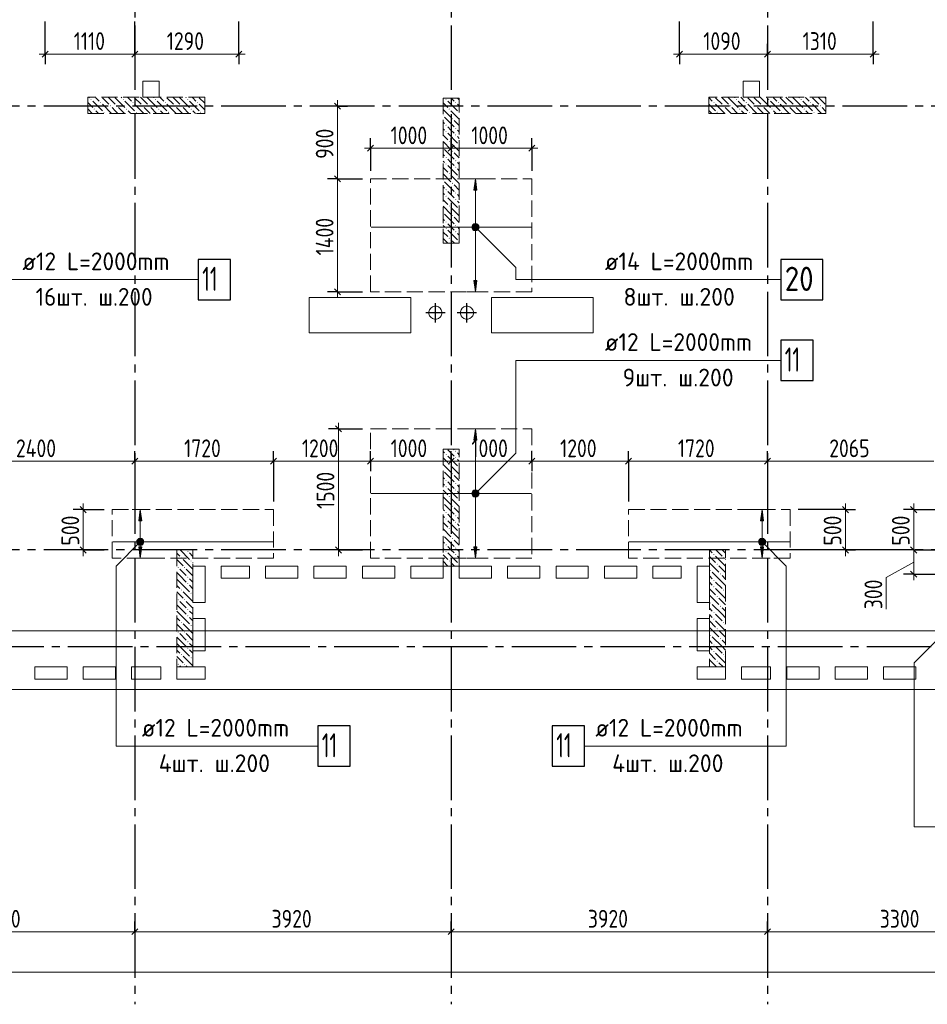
# Model space of a CAD drawing. Header units: millimetres. Extents: x 0 to 61017, y 0 to 42000.
# Tile 10 of 17: x 33412 to 44661, y 15970 to 28171. Entities that reach past the tile are written whole.
import ezdxf

# ---------------------------------------------------------------- set-up
doc = ezdxf.new("R2010")
doc.units = ezdxf.units.MM
doc.linetypes.add('______2', pattern=[270, 200, -70])
doc.linetypes.add('______5', pattern=[1100, 800, -100, 100, -100])
for name, color, linetype, lineweight in [('Standard', 7, 'Continuous', 25), ('ДОП Верх по Х', 7, 'Continuous', 25), ('ЖБ Перекрытие верхний уровень', 7, 'Continuous', 35), ('ЖБ Пилон', 7, 'Continuous', 35), ('Оси', 40, '______5', 18), ('Позиционная метка номер позиции', 7, 'Continuous', 13), ('Примечания', 7, 'Continuous', 25)]:
    doc.layers.add(name, color=color, linetype=linetype, lineweight=lineweight)
doc.styles.add('GOST 2.304-81', font='txt')
doc.styles.add('ISOCPEUR', font='txt')

msp = doc.modelspace()

# ---------------------------------------------------------------- hatches: boundary and pattern name
at = {"layer": 'ДОП Верх по Х', "linetype": 'Continuous', "lineweight": 13, "transparency": 33554687}
for points in [[(39080, 26060), (39060, 26200), (39040, 26060)], [(39028, 25619), (39092, 25619), (39079, 25632)], [(39028, 25619), (39079, 25632), (39041, 25632)], [(39041, 25632), (39079, 25632), (39060, 25638)], [(39022, 25600), (39097, 25600), (39092, 25619)], [(39022, 25600), (39092, 25619), (39028, 25619)], [(39028, 25581), (39097, 25600), (39022, 25600)], [(39028, 25581), (39092, 25581), (39097, 25600)], [(39041, 25568), (39092, 25581), (39028, 25581)], [(39041, 25568), (39079, 25568), (39092, 25581)], [(39079, 25568), (39041, 25568), (39060, 25563)], [(39080, 22960), (39060, 23100), (39040, 22960)], [(39028, 22319), (39092, 22319), (39079, 22332)], [(39028, 22319), (39079, 22332), (39041, 22332)], [(39041, 22332), (39079, 22332), (39060, 22338)], [(39022, 22300), (39097, 22300), (39092, 22319)], [(39022, 22300), (39092, 22319), (39028, 22319)], [(39028, 22281), (39097, 22300), (39022, 22300)], [(39028, 22281), (39092, 22281), (39097, 22300)], [(39041, 22268), (39092, 22281), (39028, 22281)], [(39041, 22268), (39079, 22268), (39092, 22281)], [(39079, 22268), (39041, 22268), (39060, 22262)], [(34927, 21960), (34907, 22100), (34887, 21960)], [(42633, 21960), (42613, 22100), (42593, 21960)], [(34869, 21700), (34944, 21700), (34939, 21719)], [(34869, 21700), (34939, 21719), (34874, 21719)], [(34874, 21719), (34939, 21719), (34925, 21732)], [(34874, 21719), (34925, 21732), (34888, 21732)], [(34888, 21732), (34925, 21732), (34907, 21738)], [(42576, 21700), (42651, 21700), (42646, 21719)], [(42576, 21700), (42646, 21719), (42581, 21719)], [(42581, 21719), (42646, 21719), (42632, 21732)], [(42581, 21719), (42632, 21732), (42595, 21732)], [(42595, 21732), (42632, 21732), (42613, 21738)], [(34874, 21681), (34944, 21700), (34869, 21700)], [(34874, 21681), (34939, 21681), (34944, 21700)], [(34888, 21668), (34939, 21681), (34874, 21681)], [(34888, 21668), (34925, 21668), (34939, 21681)], [(34925, 21668), (34888, 21668), (34907, 21662)], [(42581, 21681), (42651, 21700), (42576, 21700)], [(42581, 21681), (42646, 21681), (42651, 21700)], [(42595, 21668), (42646, 21681), (42581, 21681)], [(42595, 21668), (42632, 21668), (42646, 21681)], [(42632, 21668), (42595, 21668), (42613, 21662)]]:
    msp.add_hatch(color=7, dxfattribs=at).paths.add_polyline_path(points)
for points in [[(39080, 24940), (39060, 24800), (39040, 24940)], [(34927, 21640), (34907, 21500), (34887, 21640)], [(39080, 21640), (39060, 21500), (39040, 21640)], [(42633, 21640), (42613, 21500), (42593, 21640)]]:
    msp.add_hatch(color=7, dxfattribs=at).paths.add_polyline_path(points, flags=16)
at = {"layer": 'ЖБ Пилон', "linetype": 'Continuous', "lineweight": 18, "transparency": 33554687}
for points in [[(34290, 27183), (34297, 27190), (34303, 27183), (34297, 27177)], [(34410, 27143), (34417, 27150), (34423, 27143), (34417, 27137)], [(34530, 27103), (34537, 27110), (34543, 27103), (34537, 27097)], [(34610, 27103), (34617, 27110), (34623, 27103), (34617, 27097)], [(34690, 27183), (34697, 27190), (34703, 27183), (34697, 27177)], [(34810, 27143), (34817, 27150), (34823, 27143), (34817, 27137)], [(34930, 27103), (34937, 27110), (34943, 27103), (34937, 27097)], [(35010, 27103), (35017, 27110), (35023, 27103), (35017, 27097)], [(35090, 27183), (35097, 27190), (35103, 27183), (35097, 27177)], [(35210, 27143), (35217, 27150), (35223, 27143), (35217, 27137)], [(35330, 27103), (35337, 27110), (35343, 27103), (35337, 27097)], [(35410, 27103), (35417, 27110), (35423, 27103), (35417, 27097)], [(35490, 27183), (35497, 27190), (35503, 27183), (35497, 27177)], [(35610, 27143), (35617, 27150), (35623, 27143), (35617, 27137)], [(38690, 27183), (38697, 27190), (38703, 27183), (38697, 27177)], [(38810, 27143), (38817, 27150), (38823, 27143), (38817, 27137)], [(42010, 27143), (42017, 27150), (42023, 27143), (42017, 27137)], [(42130, 27103), (42137, 27110), (42143, 27103), (42137, 27097)], [(42210, 27103), (42217, 27110), (42223, 27103), (42217, 27097)], [(42290, 27183), (42297, 27190), (42303, 27183), (42297, 27177)], [(42410, 27143), (42417, 27150), (42423, 27143), (42417, 27137)], [(42530, 27103), (42537, 27110), (42543, 27103), (42537, 27097)], [(42610, 27103), (42617, 27110), (42623, 27103), (42617, 27097)], [(42690, 27183), (42697, 27190), (42703, 27183), (42697, 27177)], [(42810, 27143), (42817, 27150), (42823, 27143), (42817, 27137)], [(42930, 27103), (42937, 27110), (42943, 27103), (42937, 27097)], [(43010, 27103), (43017, 27110), (43023, 27103), (43017, 27097)], [(43090, 27183), (43097, 27190), (43103, 27183), (43097, 27177)], [(43210, 27143), (43217, 27150), (43223, 27143), (43217, 27137)], [(43330, 27103), (43337, 27110), (43343, 27103), (43337, 27097)], [(34330, 27063), (34337, 27070), (34343, 27063), (34337, 27057)], [(34450, 27023), (34457, 27030), (34463, 27023), (34457, 27017)], [(34730, 27063), (34737, 27070), (34743, 27063), (34737, 27057)], [(34850, 27023), (34857, 27030), (34863, 27023), (34857, 27017)], [(35130, 27063), (35137, 27070), (35143, 27063), (35137, 27057)], [(35250, 27023), (35257, 27030), (35263, 27023), (35257, 27017)], [(35530, 27063), (35537, 27070), (35543, 27063), (35537, 27057)], [(35650, 27023), (35657, 27030), (35663, 27023), (35657, 27017)], [(38660, 26987), (38663, 26983), (38660, 26980)], [(38730, 27063), (38737, 27070), (38743, 27063), (38737, 27057)], [(38850, 27023), (38857, 27030), (38860, 27027), (38860, 27020), (38857, 27017)], [(42050, 27023), (42057, 27030), (42063, 27023), (42057, 27017)], [(42330, 27063), (42337, 27070), (42343, 27063), (42337, 27057)], [(42450, 27023), (42457, 27030), (42463, 27023), (42457, 27017)], [(42730, 27063), (42737, 27070), (42743, 27063), (42737, 27057)], [(42850, 27023), (42857, 27030), (42863, 27023), (42857, 27017)], [(43130, 27063), (43137, 27070), (43143, 27063), (43137, 27057)], [(43250, 27023), (43257, 27030), (43263, 27023), (43257, 27017)], [(38690, 26863), (38697, 26870), (38703, 26863), (38697, 26857)], [(38770, 26943), (38777, 26950), (38783, 26943), (38777, 26937)], [(38690, 26783), (38697, 26790), (38703, 26783), (38697, 26777)], [(38810, 26823), (38817, 26830), (38823, 26823), (38817, 26817)], [(38810, 26743), (38817, 26750), (38823, 26743), (38817, 26737)], [(38730, 26663), (38737, 26670), (38743, 26663), (38737, 26657)], [(38850, 26623), (38857, 26630), (38860, 26627), (38860, 26620), (38857, 26617)], [(38660, 26587), (38663, 26583), (38660, 26580)], [(38770, 26543), (38777, 26550), (38783, 26543), (38777, 26537)], [(38690, 26463), (38697, 26470), (38703, 26463), (38697, 26457)], [(38690, 26383), (38697, 26390), (38703, 26383), (38697, 26377)], [(38810, 26423), (38817, 26430), (38823, 26423), (38817, 26417)], [(38730, 26263), (38737, 26270), (38743, 26263), (38737, 26257)], [(38810, 26343), (38817, 26350), (38823, 26343), (38817, 26337)], [(38660, 26187), (38663, 26183), (38660, 26180)], [(38770, 26143), (38777, 26150), (38783, 26143), (38777, 26137)], [(38850, 26223), (38857, 26230), (38860, 26227), (38860, 26220), (38857, 26217)], [(38690, 26063), (38697, 26070), (38703, 26063), (38697, 26057)], [(38690, 25983), (38697, 25990), (38703, 25983), (38697, 25977)], [(38810, 26023), (38817, 26030), (38823, 26023), (38817, 26017)], [(38730, 25863), (38737, 25870), (38743, 25863), (38737, 25857)], [(38810, 25943), (38817, 25950), (38823, 25943), (38817, 25937)], [(38660, 25787), (38663, 25783), (38660, 25780)], [(38770, 25743), (38777, 25750), (38783, 25743), (38777, 25737)], [(38850, 25823), (38857, 25830), (38860, 25827), (38860, 25820), (38857, 25817)], [(38690, 25663), (38697, 25670), (38703, 25663), (38697, 25657)], [(38810, 25623), (38817, 25630), (38823, 25623), (38817, 25617)], [(38690, 25583), (38697, 25590), (38703, 25583), (38697, 25577)], [(38810, 25543), (38817, 25550), (38823, 25543), (38817, 25537)], [(38730, 25463), (38737, 25470), (38743, 25463), (38737, 25457)], [(38850, 25423), (38857, 25430), (38860, 25427), (38860, 25420), (38857, 25417)], [(38810, 22823), (38817, 22830), (38823, 22823), (38817, 22817)], [(38690, 22783), (38697, 22790), (38703, 22783), (38697, 22777)], [(38810, 22743), (38817, 22750), (38823, 22743), (38817, 22737)], [(38660, 22587), (38663, 22583), (38660, 22580)], [(38730, 22663), (38737, 22670), (38743, 22663), (38737, 22657)], [(38850, 22623), (38857, 22630), (38860, 22627), (38860, 22620), (38857, 22617)], [(38690, 22463), (38697, 22470), (38703, 22463), (38697, 22457)], [(38770, 22543), (38777, 22550), (38783, 22543), (38777, 22537)], [(38690, 22383), (38697, 22390), (38703, 22383), (38697, 22377)], [(38810, 22423), (38817, 22430), (38823, 22423), (38817, 22417)], [(38810, 22343), (38817, 22350), (38823, 22343), (38817, 22337)], [(38730, 22263), (38737, 22270), (38743, 22263), (38737, 22257)], [(38850, 22223), (38857, 22230), (38860, 22227), (38860, 22220), (38857, 22217)], [(38660, 22187), (38663, 22183), (38660, 22180)], [(38770, 22143), (38777, 22150), (38783, 22143), (38777, 22137)], [(38690, 22063), (38697, 22070), (38703, 22063), (38697, 22057)], [(38690, 21983), (38697, 21990), (38703, 21983), (38697, 21977)], [(38810, 22023), (38817, 22030), (38823, 22023), (38817, 22017)], [(38730, 21863), (38737, 21870), (38743, 21863), (38737, 21857)], [(38810, 21943), (38817, 21950), (38823, 21943), (38817, 21937)], [(38660, 21787), (38663, 21783), (38660, 21780)], [(38770, 21743), (38777, 21750), (38783, 21743), (38777, 21737)], [(38850, 21823), (38857, 21830), (38860, 21827), (38860, 21820), (38857, 21817)], [(38690, 21663), (38697, 21670), (38703, 21663), (38697, 21657)], [(38810, 21623), (38817, 21630), (38823, 21623), (38817, 21617)], [(35410, 21503), (35417, 21510), (35423, 21503), (35417, 21497)], [(35490, 21583), (35497, 21590), (35503, 21583), (35497, 21577)], [(38690, 21583), (38697, 21590), (38703, 21583), (38697, 21577)], [(38810, 21543), (38817, 21550), (38823, 21543), (38817, 21537)], [(42010, 21543), (42017, 21550), (42023, 21543), (42017, 21537)], [(42130, 21503), (42137, 21510), (42143, 21503), (42137, 21497)], [(35370, 21383), (35377, 21390), (35383, 21383), (35377, 21377)], [(35450, 21383), (35457, 21390), (35463, 21383), (35457, 21377)], [(35530, 21463), (35537, 21470), (35543, 21463), (35537, 21457)], [(38730, 21463), (38737, 21470), (38743, 21463), (38737, 21457)], [(38850, 21423), (38857, 21430), (38860, 21427), (38860, 21420), (38857, 21417)], [(42050, 21423), (42057, 21430), (42063, 21423), (42057, 21417)], [(35490, 21263), (35497, 21270), (35503, 21263), (35497, 21257)], [(41970, 21343), (41977, 21350), (41983, 21343), (41977, 21337)], [(42090, 21303), (42097, 21310), (42103, 21303), (42097, 21297)], [(35410, 21103), (35417, 21110), (35423, 21103), (35417, 21097)], [(35490, 21183), (35497, 21190), (35503, 21183), (35497, 21177)], [(42010, 21223), (42017, 21230), (42023, 21223), (42017, 21217)], [(42010, 21143), (42017, 21150), (42023, 21143), (42017, 21137)], [(42130, 21103), (42137, 21110), (42143, 21103), (42137, 21097)], [(35370, 20983), (35377, 20990), (35383, 20983), (35377, 20977)], [(35450, 20983), (35457, 20990), (35463, 20983), (35457, 20977)], [(35530, 21063), (35537, 21070), (35543, 21063), (35537, 21057)], [(42050, 21023), (42057, 21030), (42063, 21023), (42057, 21017)], [(35490, 20863), (35497, 20870), (35503, 20863), (35497, 20857)], [(41970, 20943), (41977, 20950), (41983, 20943), (41977, 20937)], [(42090, 20903), (42097, 20910), (42103, 20903), (42097, 20897)], [(35490, 20783), (35497, 20790), (35503, 20783), (35497, 20777)], [(42010, 20823), (42017, 20830), (42023, 20823), (42017, 20817)], [(42010, 20743), (42017, 20750), (42023, 20743), (42017, 20737)], [(35410, 20703), (35417, 20710), (35423, 20703), (35417, 20697)], [(35530, 20663), (35537, 20670), (35543, 20663), (35537, 20657)], [(42050, 20623), (42057, 20630), (42063, 20623), (42057, 20617)], [(42130, 20703), (42137, 20710), (42143, 20703), (42137, 20697)], [(35370, 20583), (35377, 20590), (35383, 20583), (35377, 20577)], [(35450, 20583), (35457, 20590), (35463, 20583), (35457, 20577)], [(41970, 20543), (41977, 20550), (41983, 20543), (41977, 20537)], [(42090, 20503), (42097, 20510), (42103, 20503), (42097, 20497)], [(35490, 20463), (35497, 20470), (35503, 20463), (35497, 20457)], [(35490, 20383), (35497, 20390), (35503, 20383), (35497, 20377)], [(42010, 20423), (42017, 20430), (42023, 20423), (42017, 20417)], [(35410, 20303), (35417, 20310), (35423, 20303), (35417, 20297)], [(35530, 20263), (35537, 20270), (35543, 20263), (35537, 20257)], [(42010, 20343), (42017, 20350), (42023, 20343), (42017, 20337)], [(42130, 20303), (42137, 20310), (42143, 20303), (42137, 20297)], [(35370, 20183), (35377, 20190), (35383, 20183), (35377, 20177)], [(35450, 20183), (35457, 20190), (35463, 20183), (35457, 20177)], [(42050, 20223), (42057, 20230), (42063, 20223), (42057, 20217)]]:
    msp.add_hatch(color=7, dxfattribs=at).paths.add_polyline_path(points, flags=16)
at = {"layer": 'Позиционная метка номер позиции', "linetype": 'Continuous', "lineweight": 13, "transparency": 33554687}
for points in [[(39017, 25611), (39049, 25643), (39028, 25632)], [(39049, 25643), (39017, 25611), (39017, 25589)], [(39049, 25643), (39017, 25589), (39071, 25643)], [(39071, 25643), (39017, 25589), (39028, 25568)], [(39071, 25643), (39028, 25568), (39092, 25632)], [(39092, 25632), (39028, 25568), (39049, 25557)], [(39092, 25632), (39049, 25557), (39103, 25611)], [(39103, 25611), (39049, 25557), (39071, 25557)], [(39103, 25611), (39071, 25557), (39103, 25589)], [(39103, 25589), (39071, 25557), (39092, 25568)], [(39017, 22311), (39092, 22268), (39028, 22332)], [(39028, 22332), (39103, 22289), (39049, 22343)], [(39028, 22332), (39092, 22268), (39103, 22289)], [(39049, 22343), (39103, 22289), (39103, 22311)], [(39049, 22343), (39103, 22311), (39071, 22343)], [(39071, 22343), (39103, 22311), (39092, 22332)], [(39017, 22289), (39071, 22257), (39017, 22311)], [(39017, 22311), (39071, 22257), (39092, 22268)], [(39049, 22257), (39017, 22289), (39028, 22268)], [(39017, 22289), (39049, 22257), (39071, 22257)], [(34938, 21668), (34875, 21732), (34863, 21711)], [(34950, 21689), (34895, 21743), (34875, 21732)], [(34950, 21689), (34875, 21732), (34938, 21668)], [(34950, 21711), (34918, 21743), (34895, 21743)], [(34950, 21711), (34895, 21743), (34950, 21689)], [(34918, 21743), (34950, 21711), (34938, 21732)], [(42570, 21711), (42602, 21743), (42582, 21732)], [(42602, 21743), (42570, 21711), (42570, 21689)], [(42602, 21743), (42570, 21689), (42625, 21743)], [(42625, 21743), (42570, 21689), (42582, 21668)], [(42625, 21743), (42582, 21668), (42645, 21732)], [(42645, 21732), (42582, 21668), (42602, 21657)], [(42645, 21732), (42602, 21657), (42657, 21711)], [(34938, 21668), (34863, 21711), (34918, 21657)], [(34918, 21657), (34863, 21711), (34863, 21689)], [(34918, 21657), (34863, 21689), (34895, 21657)], [(34895, 21657), (34863, 21689), (34875, 21668)], [(42657, 21711), (42602, 21657), (42625, 21657)], [(42657, 21711), (42625, 21657), (42657, 21689)], [(42657, 21689), (42625, 21657), (42645, 21668)]]:
    msp.add_hatch(color=7, dxfattribs=at).paths.add_polyline_path(points)

# ---------------------------------------------------------------- linework, layer by layer
at = {"layer": 'Standard', "color": 251, "linetype": 'Continuous', "lineweight": -3, "true_color": 0x656565, "transparency": 33554687}
for p, q in [((33730, 27746), (33730, 28150)), ((36130, 27746), (36130, 28150)), ((41590, 27746), (41590, 28150)), ((43990, 27746), (43990, 28150)), ((33730, 27746), (33730, 27871)), ((34840, 27746), (34840, 27871)), ((36130, 27746), (36130, 27871)), ((41590, 27746), (41590, 27871)), ((42680, 27746), (42680, 27871)), ((43990, 27746), (43990, 27871)), ((33730, 27746), (33730, 27621)), ((34840, 27746), (34840, 27621)), ((36130, 27746), (36130, 27621)), ((41590, 27746), (41590, 27621)), ((42680, 27746), (42680, 27621)), ((42680, 27746), (42680, 27746)), ((43990, 27746), (43990, 27621)), ((37352, 27100), (37227, 27100)), ((37352, 27100), (37477, 27100)), ((37352, 27100), (37352, 27100)), ((37760, 26578), (37760, 26703)), ((38760, 26578), (38760, 26703)), ((39760, 26578), (39760, 26703)), ((37760, 26578), (37760, 26453)), ((37760, 26578), (37760, 26300)), ((38760, 26578), (38760, 26453)), ((38760, 26578), (38760, 26578)), ((39760, 26578), (39760, 26453)), ((39760, 26578), (39760, 26300)), ((37352, 26200), (37227, 26200)), ((37352, 26200), (37477, 26200)), ((37352, 26200), (37660, 26200)), ((37352, 24800), (37227, 24800)), ((37352, 24800), (37477, 24800)), ((37352, 24800), (37660, 24800)), ((37363, 23100), (37238, 23100)), ((37363, 23100), (37488, 23100)), ((37363, 23100), (37660, 23100)), ((34840, 22700), (34840, 22825)), ((36560, 22700), (36560, 22825)), ((37760, 22700), (37760, 22825)), ((38760, 22700), (38760, 22825)), ((39760, 22700), (39760, 22825)), ((40960, 22700), (40960, 22825)), ((42680, 22700), (42680, 22825)), ((34840, 22700), (34840, 22575)), ((34840, 22700), (34840, 22656)), ((36560, 22700), (36560, 22575)), ((36560, 22700), (36560, 22200)), ((37760, 22700), (37760, 22575)), ((37760, 22700), (37760, 22700)), ((38760, 22700), (38760, 22575)), ((38760, 22700), (38760, 22700)), ((39760, 22700), (39760, 22575)), ((39760, 22700), (39760, 22700)), ((40960, 22700), (40960, 22575)), ((40960, 22700), (40960, 22200)), ((42680, 22700), (42680, 22575)), ((42680, 22700), (42680, 22700)), ((34200, 22100), (34075, 22100)), ((34200, 22100), (34325, 22100)), ((34200, 22100), (34460, 22100)), ((43647, 22100), (43060, 22100)), ((43647, 22100), (43522, 22100)), ((43647, 22100), (43772, 22100)), ((44493, 22100), (44368, 22100)), ((44493, 22100), (44618, 22100)), ((34200, 21600), (34075, 21600)), ((34200, 21600), (34325, 21600)), ((34200, 21600), (34460, 21600)), ((37363, 21600), (37238, 21600)), ((37363, 21600), (37488, 21600)), ((37363, 21600), (37660, 21600)), ((43647, 21600), (43060, 21600)), ((43647, 21600), (43522, 21600)), ((43647, 21600), (43772, 21600)), ((44493, 21600), (44368, 21600)), ((44493, 21600), (44618, 21600)), ((44493, 21600), (44980, 21600)), ((44493, 21300), (44368, 21300)), ((44493, 21300), (44618, 21300)), ((44493, 21300), (44793, 21300)), ((34840, 16870), (34840, 16995)), ((38760, 16870), (38760, 16995)), ((42680, 16870), (42680, 16995)), ((34840, 16870), (34840, 16745)), ((34840, 16870), (34840, 16418)), ((38760, 16870), (38760, 16745)), ((38760, 16870), (38760, 16418)), ((42680, 16870), (42680, 16745)), ((42680, 16870), (42680, 16418))]:
    msp.add_line(p, q, dxfattribs=at)
at = {"layer": 'Standard', "color": 7, "linetype": 'Continuous', "lineweight": 13, "transparency": 33554687}
for p, q in [((33730, 27746), (33655, 27746)), ((33730, 27746), (34840, 27746)), ((34840, 27746), (36130, 27746)), ((36130, 27746), (36205, 27746)), ((41590, 27746), (41515, 27746)), ((41590, 27746), (42680, 27746)), ((42680, 27746), (43990, 27746)), ((43990, 27746), (44065, 27746)), ((37352, 27100), (37352, 27175)), ((37760, 26578), (37685, 26578)), ((37760, 26578), (38760, 26578)), ((38760, 26578), (39760, 26578)), ((39760, 26578), (39835, 26578)), ((37352, 26200), (37352, 24800)), ((37352, 24800), (37352, 24725)), ((37363, 23100), (37363, 23175)), ((32440, 22700), (34840, 22700)), ((34840, 22700), (36560, 22700)), ((36560, 22700), (37760, 22700)), ((37760, 22700), (38760, 22700)), ((38760, 22700), (39760, 22700)), ((39760, 22700), (40960, 22700)), ((40960, 22700), (42680, 22700)), ((42680, 22700), (44743, 22700)), ((34200, 22100), (34200, 22175)), ((34200, 22100), (34200, 21600)), ((43647, 22100), (43647, 22175)), ((43647, 22100), (43647, 21600)), ((44493, 22100), (44493, 22175)), ((44493, 22100), (44493, 21600)), ((34200, 21600), (34200, 21525)), ((37363, 21600), (37363, 21525)), ((43647, 21600), (43647, 21525)), ((44493, 21450), (44153, 21257)), ((44153, 21257), (44153, 20866)), ((44493, 21300), (44493, 21225)), ((31540, 16870), (34840, 16870)), ((34840, 16870), (38760, 16870)), ((38760, 16870), (42680, 16870)), ((42680, 16870), (45980, 16870)), ((49280, 16370), (7200, 16370))]:
    msp.add_line(p, q, dxfattribs=at)
at = {"layer": 'Standard', "color": 7, "linetype": 'Continuous', "lineweight": 25, "transparency": 33554687}
for p, q in [((33692, 27708), (33767, 27783)), ((34802, 27708), (34877, 27783)), ((36092, 27708), (36167, 27783)), ((41552, 27708), (41627, 27783)), ((42642, 27708), (42717, 27783)), ((43952, 27708), (44027, 27783)), ((37315, 27138), (37390, 27063)), ((37722, 26541), (37797, 26616)), ((38722, 26541), (38797, 26616)), ((39722, 26541), (39797, 26616)), ((37315, 26238), (37390, 26163)), ((37315, 24838), (37390, 24763)), ((37326, 23138), (37401, 23062)), ((34802, 22662), (34877, 22738)), ((36522, 22662), (36597, 22738)), ((37722, 22662), (37797, 22738)), ((38722, 22662), (38797, 22738)), ((39722, 22662), (39797, 22738)), ((40922, 22662), (40997, 22738)), ((42642, 22662), (42717, 22738)), ((34162, 22138), (34237, 22062)), ((43609, 22138), (43684, 22062)), ((44455, 22138), (44530, 22062)), ((34162, 21638), (34237, 21562)), ((37326, 21638), (37401, 21562)), ((43609, 21638), (43684, 21562)), ((44455, 21638), (44530, 21562)), ((44455, 21338), (44530, 21262)), ((34802, 16833), (34877, 16907)), ((38722, 16833), (38797, 16907)), ((42642, 16833), (42717, 16907))]:
    msp.add_line(p, q, dxfattribs=at)
at = {"layer": 'Standard', "color": 8, "linetype": '______5', "lineweight": -3, "transparency": 33554687}
for p, q in [((38565, 24420), (38565, 24660)), ((38955, 24420), (38955, 24660)), ((38685, 24540), (38445, 24540)), ((39075, 24540), (38835, 24540))]:
    msp.add_line(p, q, dxfattribs=at)
at = {"layer": 'Standard', "color": 254, "linetype": 'Continuous', "lineweight": 13, "true_color": 0xc4c4ff, "transparency": 33554687}
msp.add_lwpolyline([(7031, 20600), (49449, 20600), (49449, 33300), (7031, 33300), (7031, 20600)], dxfattribs=at)
at = {"layer": 'Standard', "color": 251, "linetype": 'Continuous', "lineweight": -3, "true_color": 0x656565, "transparency": 33554687}
for points in [[(34840, 27746), (34840, 27763), (34840, 27763), (34840, 28150)], [(44493, 22100), (44826, 22100), (44826, 22100), (44980, 22100)]]:
    msp.add_lwpolyline(points, dxfattribs=at)
at = {"layer": 'Standard', "color": 7, "linetype": 'Continuous', "lineweight": 13, "transparency": 33554687}
for points in [[(37352, 27100), (37352, 26364), (37352, 26364), (37352, 26200)], [(37363, 23100), (37363, 22033), (37363, 22033), (37363, 21600)], [(44493, 21600), (44493, 21598), (44493, 21598), (44493, 21300)]]:
    msp.add_lwpolyline(points, dxfattribs=at)
at = {"layer": 'ДОП Верх по Х', "color": 251, "linetype": 'Continuous', "lineweight": 13, "true_color": 0x494949, "transparency": 33554687}
for p, q in [((39060, 26200), (38960, 26200)), ((39060, 26200), (39040, 26060)), ((39080, 26060), (39060, 26200)), ((39060, 26200), (39160, 26200)), ((39060, 26200), (39060, 26200)), ((39040, 26060), (39080, 26060)), ((39060, 25630), (39060, 26060)), ((39022, 25600), (39022, 25600)), ((39060, 24940), (39060, 25570)), ((39097, 25600), (39097, 25600)), ((39060, 24800), (39040, 24940)), ((39040, 24940), (39080, 24940)), ((39080, 24940), (39060, 24800)), ((39060, 24800), (38960, 24800)), ((39060, 24800), (39160, 24800)), ((39060, 24800), (39060, 24800)), ((39060, 23100), (38960, 23100)), ((39060, 23100), (39040, 22960)), ((39080, 22960), (39060, 23100)), ((39060, 23100), (39160, 23100)), ((39060, 23100), (39060, 23100)), ((39040, 22960), (39080, 22960)), ((39060, 22330), (39060, 22960)), ((39022, 22300), (39022, 22300)), ((39060, 21640), (39060, 22270)), ((39097, 22300), (39097, 22300)), ((34907, 22100), (34807, 22100)), ((34907, 22100), (34887, 21960)), ((34927, 21960), (34907, 22100)), ((34907, 22100), (35007, 22100)), ((34907, 22100), (34907, 22100)), ((42613, 22100), (42513, 22100)), ((42613, 22100), (42593, 21960)), ((42633, 21960), (42613, 22100)), ((42613, 22100), (42713, 22100)), ((42613, 22100), (42613, 22100)), ((34887, 21960), (34927, 21960)), ((34907, 21730), (34907, 21960)), ((42593, 21960), (42633, 21960)), ((42613, 21730), (42613, 21960)), ((34869, 21700), (34869, 21700)), ((34907, 21500), (34887, 21640)), ((34887, 21640), (34927, 21640)), ((34907, 21640), (34907, 21670)), ((34927, 21640), (34907, 21500)), ((34944, 21700), (34944, 21700)), ((39060, 21500), (39040, 21640)), ((39040, 21640), (39080, 21640)), ((39080, 21640), (39060, 21500)), ((42576, 21700), (42576, 21700)), ((42613, 21500), (42593, 21640)), ((42593, 21640), (42633, 21640)), ((42613, 21640), (42613, 21670)), ((42633, 21640), (42613, 21500)), ((42651, 21700), (42651, 21700)), ((34907, 21500), (34807, 21500)), ((34907, 21500), (35007, 21500)), ((34907, 21500), (34907, 21500)), ((39060, 21500), (38960, 21500)), ((39060, 21500), (39160, 21500)), ((39060, 21500), (39060, 21500)), ((42613, 21500), (42513, 21500)), ((42613, 21500), (42713, 21500)), ((42613, 21500), (42613, 21500))]:
    msp.add_line(p, q, dxfattribs=at)
at = {"layer": 'ДОП Верх по Х', "color": 7, "linetype": 'Continuous', "lineweight": 18, "transparency": 33554687}
for p, q in [((37767, 25600), (39753, 25600)), ((37766, 22300), (39754, 22300)), ((34566, 21700), (36554, 21700)), ((42954, 21700), (40966, 21700))]:
    msp.add_line(p, q, dxfattribs=at)
at = {"layer": 'ДОП Верх по Х', "color": 7, "linetype": 'Continuous', "lineweight": 13, "transparency": 33554687}
for p, q in [((33425, 24950), (35511, 24950)), ((40645, 24950), (42753, 24950)), ((40645, 23950), (42731, 23950)), ((34907, 19170), (36993, 19170)), ((40527, 19170), (42613, 19170))]:
    msp.add_line(p, q, dxfattribs=at)
at = {"layer": 'ДОП Верх по Х', "color": 7, "linetype": 'Continuous', "lineweight": 25, "transparency": 33554687}
for points in [[(35625, 24700), (36025, 24700), (36025, 25200), (35625, 25200), (35625, 24700)], [(42845, 24700), (43365, 24700), (43365, 25200), (42845, 25200), (42845, 24700)], [(42845, 23700), (43245, 23700), (43245, 24200), (42845, 24200), (42845, 23700)], [(37107, 18920), (37507, 18920), (37507, 19420), (37107, 19420), (37107, 18920)], [(40013, 18920), (40413, 18920), (40413, 19420), (40013, 19420), (40013, 18920)]]:
    msp.add_lwpolyline(points, dxfattribs=at)
at = {"layer": 'ДОП Верх по Х', "color": 251, "linetype": 'Continuous', "lineweight": 13, "true_color": 0x494949, "transparency": 33554687}
for centre in [(39060, 25600), (39060, 22300), (34907, 21700), (42613, 21700)]:
    msp.add_circle(centre, 37.5, dxfattribs=at)
at = {"layer": 'ЖБ Перекрытие верхний уровень', "color": 7, "linetype": 'Continuous', "lineweight": 18, "transparency": 33554687}
for p, q in [((35140, 27410), (34940, 27410)), ((34940, 27410), (34940, 27210)), ((35140, 27210), (35140, 27410)), ((42580, 27410), (42380, 27410)), ((42380, 27410), (42380, 27210)), ((42580, 27210), (42580, 27410)), ((34940, 27210), (35140, 27210)), ((42380, 27210), (42580, 27210)), ((38260, 24730), (37000, 24730)), ((37000, 24730), (37000, 24290)), ((38260, 24290), (38260, 24730)), ((40520, 24730), (39260, 24730)), ((39260, 24730), (39260, 24290)), ((40520, 24290), (40520, 24730)), ((38493, 24577), (38485, 24553)), ((38485, 24553), (38485, 24527)), ((38485, 24527), (38493, 24503)), ((38508, 24597), (38493, 24577)), ((38528, 24612), (38508, 24597)), ((38552, 24620), (38528, 24612)), ((38578, 24620), (38552, 24620)), ((38602, 24612), (38578, 24620)), ((38622, 24597), (38602, 24612)), ((38637, 24577), (38622, 24597)), ((38645, 24553), (38637, 24577)), ((38637, 24503), (38645, 24527)), ((38645, 24527), (38645, 24553)), ((38883, 24577), (38875, 24553)), ((38875, 24553), (38875, 24527)), ((38875, 24527), (38883, 24503)), ((38898, 24597), (38883, 24577)), ((38918, 24612), (38898, 24597)), ((38942, 24620), (38918, 24612)), ((38968, 24620), (38942, 24620)), ((38992, 24612), (38968, 24620)), ((39012, 24597), (38992, 24612)), ((39027, 24577), (39012, 24597)), ((39035, 24553), (39027, 24577)), ((39027, 24503), (39035, 24527)), ((39035, 24527), (39035, 24553)), ((38493, 24503), (38508, 24483)), ((38508, 24483), (38528, 24468)), ((38528, 24468), (38552, 24460)), ((38552, 24460), (38578, 24460)), ((38578, 24460), (38602, 24468)), ((38602, 24468), (38622, 24483)), ((38622, 24483), (38637, 24503)), ((38883, 24503), (38898, 24483)), ((38898, 24483), (38918, 24468)), ((38918, 24468), (38942, 24460)), ((38942, 24460), (38968, 24460)), ((38968, 24460), (38992, 24468)), ((38992, 24468), (39012, 24483)), ((39012, 24483), (39027, 24503)), ((37000, 24290), (38260, 24290)), ((39260, 24290), (40520, 24290)), ((35560, 20950), (35560, 21400)), ((35560, 21400), (35710, 21400)), ((35710, 21400), (35710, 20950)), ((35910, 21250), (35910, 21400)), ((35910, 21400), (36260, 21400)), ((36260, 21400), (36260, 21250)), ((36460, 21250), (36460, 21400)), ((36460, 21400), (36860, 21400)), ((36860, 21400), (36860, 21250)), ((37060, 21400), (37460, 21400)), ((37060, 21250), (37060, 21400)), ((37460, 21400), (37460, 21250)), ((37660, 21250), (37660, 21400)), ((37660, 21400), (38060, 21400)), ((38060, 21400), (38060, 21250)), ((38260, 21250), (38260, 21400)), ((38260, 21400), (38660, 21400)), ((38660, 21400), (38660, 21250)), ((38860, 21250), (38860, 21400)), ((38860, 21400), (39260, 21400)), ((39260, 21400), (39260, 21250)), ((39460, 21250), (39460, 21400)), ((39460, 21400), (39860, 21400)), ((39860, 21400), (39860, 21250)), ((40060, 21250), (40060, 21400)), ((40060, 21400), (40460, 21400)), ((40460, 21400), (40460, 21250)), ((40660, 21400), (41060, 21400)), ((40660, 21250), (40660, 21400)), ((41060, 21400), (41060, 21250)), ((41260, 21250), (41260, 21400)), ((41260, 21400), (41610, 21400)), ((41610, 21400), (41610, 21250)), ((41810, 20950), (41810, 21400)), ((41810, 21400), (41960, 21400)), ((41960, 21400), (41960, 20950)), ((36260, 21250), (35910, 21250)), ((36860, 21250), (36460, 21250)), ((37460, 21250), (37060, 21250)), ((38060, 21250), (37660, 21250)), ((38660, 21250), (38260, 21250)), ((39260, 21250), (38860, 21250)), ((39860, 21250), (39460, 21250)), ((40460, 21250), (40060, 21250)), ((41060, 21250), (40660, 21250)), ((41610, 21250), (41260, 21250)), ((35710, 20950), (35560, 20950)), ((41960, 20950), (41810, 20950)), ((35560, 20350), (35560, 20750)), ((35560, 20750), (35710, 20750)), ((35710, 20750), (35710, 20350)), ((41810, 20350), (41810, 20750)), ((41810, 20750), (41960, 20750)), ((41960, 20750), (41960, 20350)), ((35710, 20350), (35560, 20350)), ((41960, 20350), (41810, 20350)), ((33600, 20150), (34000, 20150)), ((33600, 20000), (33600, 20150)), ((34000, 20150), (34000, 20000)), ((34200, 20000), (34200, 20150)), ((34200, 20150), (34600, 20150)), ((34600, 20150), (34600, 20000)), ((34800, 20000), (34800, 20150)), ((34800, 20150), (35160, 20150)), ((35160, 20150), (35160, 20000)), ((35360, 20150), (35710, 20150)), ((35360, 20000), (35360, 20150)), ((35710, 20150), (35710, 20000)), ((41810, 20150), (42160, 20150)), ((41810, 20000), (41810, 20150)), ((42160, 20150), (42160, 20000)), ((42360, 20000), (42360, 20150)), ((42360, 20150), (42720, 20150)), ((42720, 20150), (42720, 20000)), ((42920, 20000), (42920, 20150)), ((42920, 20150), (43320, 20150)), ((43320, 20150), (43320, 20000)), ((43520, 20000), (43520, 20150)), ((43520, 20150), (43920, 20150)), ((43920, 20150), (43920, 20000)), ((44120, 20000), (44120, 20150)), ((44120, 20150), (44520, 20150)), ((44520, 20150), (44520, 20000)), ((34000, 20000), (33600, 20000)), ((34600, 20000), (34200, 20000)), ((35160, 20000), (34800, 20000)), ((35710, 20000), (35360, 20000)), ((42160, 20000), (41810, 20000)), ((42720, 20000), (42360, 20000)), ((43320, 20000), (42920, 20000)), ((43920, 20000), (43520, 20000)), ((44520, 20000), (44120, 20000)), ((28240, 19870), (49710, 19870))]:
    msp.add_line(p, q, dxfattribs=at)
at = {"layer": 'ЖБ Пилон', "color": 253, "linetype": '______2', "lineweight": 13, "true_color": 0xa0a0a0, "transparency": 33554687}
for p, q in [((35705, 27210), (34255, 27210)), ((34255, 27210), (34255, 27010)), ((35705, 27010), (35705, 27210)), ((43405, 27210), (41955, 27210)), ((41955, 27210), (41955, 27010)), ((43405, 27010), (43405, 27210)), ((38660, 27200), (38660, 25400)), ((38860, 27200), (38660, 27200)), ((38860, 25400), (38860, 27200)), ((34255, 27010), (35705, 27010)), ((41955, 27010), (43405, 27010)), ((38660, 25400), (38860, 25400)), ((38660, 22850), (38660, 21400)), ((38860, 22850), (38660, 22850)), ((38860, 21400), (38860, 22850)), ((35360, 21600), (35360, 20150)), ((35560, 21600), (35360, 21600)), ((35560, 20150), (35560, 21600)), ((41960, 21600), (41960, 20150)), ((42160, 21600), (41960, 21600)), ((42160, 20150), (42160, 21600)), ((38660, 21400), (38860, 21400)), ((35360, 20150), (35560, 20150)), ((41960, 20150), (42160, 20150))]:
    msp.add_line(p, q, dxfattribs=at)
at = {"layer": 'ЖБ Пилон', "color": 9, "linetype": 'Continuous', "lineweight": 18, "true_color": 0xc7c7c7, "transparency": 33554687}
for p, q in [((34270, 27210), (34277, 27203)), ((34357, 27203), (34350, 27210)), ((34517, 27203), (34510, 27210)), ((34590, 27210), (34597, 27203)), ((34670, 27210), (34677, 27203)), ((34757, 27203), (34750, 27210)), ((34917, 27203), (34910, 27210)), ((34990, 27210), (34997, 27203)), ((35070, 27210), (35077, 27203)), ((35157, 27203), (35150, 27210)), ((35317, 27203), (35310, 27210)), ((35390, 27210), (35397, 27203)), ((35470, 27210), (35477, 27203)), ((35557, 27203), (35550, 27210)), ((42117, 27203), (42110, 27210)), ((42190, 27210), (42197, 27203)), ((42270, 27210), (42277, 27203)), ((42357, 27203), (42350, 27210)), ((42517, 27203), (42510, 27210)), ((42590, 27210), (42597, 27203)), ((42670, 27210), (42677, 27203)), ((42757, 27203), (42750, 27210)), ((42917, 27203), (42910, 27210)), ((42990, 27210), (42997, 27203)), ((43070, 27210), (43077, 27203)), ((43157, 27203), (43150, 27210)), ((43317, 27203), (43310, 27210)), ((43390, 27210), (43397, 27203)), ((34255, 27145), (34317, 27083)), ((34317, 27163), (34437, 27043)), ((34397, 27163), (34357, 27203)), ((34437, 27203), (34517, 27123)), ((34437, 27123), (34550, 27010)), ((34517, 27203), (34597, 27123)), ((34597, 27203), (34717, 27083)), ((34717, 27163), (34837, 27043)), ((34797, 27163), (34757, 27203)), ((34837, 27203), (34917, 27123)), ((34837, 27123), (34950, 27010)), ((34917, 27203), (34997, 27123)), ((34997, 27203), (35117, 27083)), ((35117, 27163), (35237, 27043)), ((35197, 27163), (35157, 27203)), ((35237, 27203), (35317, 27123)), ((35237, 27123), (35350, 27010)), ((35317, 27203), (35397, 27123)), ((35397, 27203), (35517, 27083)), ((35517, 27163), (35637, 27043)), ((35597, 27163), (35557, 27203)), ((35637, 27203), (35705, 27135)), ((35637, 27123), (35705, 27055)), ((38660, 27140), (38717, 27083)), ((38717, 27163), (38837, 27043)), ((38797, 27163), (38760, 27200)), ((38837, 27123), (38860, 27100)), ((38840, 27200), (38860, 27180)), ((41957, 27203), (41955, 27205)), ((41955, 27125), (42037, 27043)), ((41997, 27163), (41957, 27203)), ((42037, 27203), (42117, 27123)), ((42037, 27123), (42150, 27010)), ((42117, 27203), (42197, 27123)), ((42197, 27203), (42317, 27083)), ((42317, 27163), (42437, 27043)), ((42397, 27163), (42357, 27203)), ((42437, 27203), (42517, 27123)), ((42437, 27123), (42550, 27010)), ((42517, 27203), (42597, 27123)), ((42597, 27203), (42717, 27083)), ((42717, 27163), (42837, 27043)), ((42797, 27163), (42757, 27203)), ((42837, 27203), (42917, 27123)), ((42837, 27123), (42950, 27010)), ((42917, 27203), (42997, 27123)), ((42997, 27203), (43117, 27083)), ((43117, 27163), (43237, 27043)), ((43197, 27163), (43157, 27203)), ((43237, 27203), (43317, 27123)), ((43237, 27123), (43350, 27010)), ((43317, 27203), (43397, 27123)), ((43397, 27203), (43405, 27195)), ((34255, 27065), (34310, 27010)), ((34357, 27043), (34390, 27010)), ((34597, 27043), (34557, 27083)), ((34630, 27010), (34597, 27043)), ((34637, 27083), (34710, 27010)), ((34757, 27043), (34790, 27010)), ((34997, 27043), (34957, 27083)), ((35030, 27010), (34997, 27043)), ((35037, 27083), (35110, 27010)), ((35157, 27043), (35190, 27010)), ((35397, 27043), (35357, 27083)), ((35430, 27010), (35397, 27043)), ((35437, 27083), (35510, 27010)), ((35557, 27043), (35590, 27010)), ((38660, 27060), (38757, 26963)), ((38757, 27043), (38860, 26940)), ((41957, 27043), (41990, 27010)), ((42197, 27043), (42157, 27083)), ((42230, 27010), (42197, 27043)), ((42237, 27083), (42310, 27010)), ((42357, 27043), (42390, 27010)), ((42597, 27043), (42557, 27083)), ((42630, 27010), (42597, 27043)), ((42637, 27083), (42710, 27010)), ((42757, 27043), (42790, 27010)), ((42997, 27043), (42957, 27083)), ((43030, 27010), (42997, 27043)), ((43037, 27083), (43110, 27010)), ((43157, 27043), (43190, 27010)), ((43397, 27043), (43357, 27083)), ((43405, 27035), (43397, 27043)), ((38660, 26900), (38677, 26883)), ((38677, 26963), (38797, 26843)), ((38757, 26803), (38717, 26843)), ((38860, 26860), (38797, 26923)), ((38660, 26820), (38677, 26803)), ((38660, 26740), (38717, 26683)), ((38717, 26763), (38837, 26643)), ((38797, 26763), (38757, 26803)), ((38837, 26803), (38860, 26780)), ((38837, 26723), (38860, 26700)), ((38660, 26660), (38757, 26563)), ((38757, 26643), (38860, 26540)), ((38660, 26500), (38677, 26483)), ((38677, 26563), (38797, 26443)), ((38860, 26460), (38797, 26523)), ((38660, 26420), (38677, 26403)), ((38757, 26403), (38717, 26443)), ((38717, 26363), (38837, 26243)), ((38797, 26363), (38757, 26403)), ((38837, 26403), (38860, 26380)), ((38660, 26340), (38717, 26283)), ((38660, 26260), (38757, 26163)), ((38757, 26243), (38860, 26140)), ((38837, 26323), (38860, 26300)), ((38677, 26163), (38797, 26043)), ((38860, 26060), (38797, 26123)), ((38660, 26100), (38677, 26083)), ((38660, 26020), (38677, 26003)), ((38757, 26003), (38717, 26043)), ((38797, 25963), (38757, 26003)), ((38837, 26003), (38860, 25980)), ((38660, 25940), (38717, 25883)), ((38717, 25963), (38837, 25843)), ((38837, 25923), (38860, 25900)), ((38660, 25860), (38757, 25763)), ((38677, 25763), (38797, 25643)), ((38757, 25843), (38860, 25740)), ((38660, 25700), (38677, 25683)), ((38757, 25603), (38717, 25643)), ((38860, 25660), (38797, 25723)), ((38660, 25620), (38677, 25603)), ((38660, 25540), (38717, 25483)), ((38717, 25563), (38837, 25443)), ((38797, 25563), (38757, 25603)), ((38837, 25603), (38860, 25580)), ((38837, 25523), (38860, 25500)), ((38660, 25460), (38720, 25400)), ((38757, 25443), (38800, 25400)), ((38660, 22820), (38677, 22803)), ((38757, 22803), (38717, 22843)), ((38790, 22850), (38797, 22843)), ((38660, 22740), (38717, 22683)), ((38717, 22763), (38837, 22643)), ((38797, 22763), (38757, 22803)), ((38837, 22803), (38860, 22780)), ((38837, 22723), (38860, 22700)), ((38660, 22660), (38757, 22563)), ((38757, 22643), (38860, 22540)), ((38660, 22500), (38677, 22483)), ((38677, 22563), (38797, 22443)), ((38860, 22460), (38797, 22523)), ((38660, 22420), (38677, 22403)), ((38660, 22340), (38717, 22283)), ((38757, 22403), (38717, 22443)), ((38717, 22363), (38837, 22243)), ((38797, 22363), (38757, 22403)), ((38837, 22403), (38860, 22380)), ((38660, 22260), (38757, 22163)), ((38757, 22243), (38860, 22140)), ((38837, 22323), (38860, 22300)), ((38660, 22100), (38677, 22083)), ((38677, 22163), (38797, 22043)), ((38860, 22060), (38797, 22123)), ((38660, 22020), (38677, 22003)), ((38757, 22003), (38717, 22043)), ((38717, 21963), (38837, 21843)), ((38797, 21963), (38757, 22003)), ((38837, 22003), (38860, 21980)), ((38660, 21940), (38717, 21883)), ((38660, 21860), (38757, 21763)), ((38757, 21843), (38860, 21740)), ((38837, 21923), (38860, 21900)), ((38677, 21763), (38797, 21643)), ((38860, 21660), (38797, 21723)), ((35400, 21600), (35517, 21483)), ((38660, 21700), (38677, 21683)), ((38660, 21620), (38677, 21603)), ((38757, 21603), (38717, 21643)), ((38797, 21563), (38757, 21603)), ((38837, 21603), (38860, 21580)), ((41997, 21563), (41960, 21600)), ((42040, 21600), (42117, 21523)), ((42120, 21600), (42160, 21560)), ((35360, 21560), (35397, 21523)), ((35397, 21443), (35360, 21480)), ((35437, 21483), (35557, 21363)), ((35517, 21563), (35560, 21520)), ((38660, 21540), (38717, 21483)), ((38717, 21563), (38837, 21443)), ((38837, 21523), (38860, 21500)), ((41960, 21520), (42037, 21443)), ((42037, 21523), (42157, 21403)), ((42160, 21480), (42157, 21483)), ((35437, 21403), (35397, 21443)), ((35397, 21363), (35477, 21283)), ((35477, 21363), (35560, 21280)), ((35557, 21443), (35560, 21440)), ((38660, 21460), (38720, 21400)), ((38757, 21443), (38800, 21400)), ((41960, 21440), (42077, 21323)), ((42160, 21320), (42077, 21403)), ((35397, 21283), (35360, 21320)), ((35360, 21240), (35397, 21203)), ((35397, 21283), (35477, 21203)), ((35557, 21203), (35517, 21243)), ((41960, 21280), (41997, 21243)), ((42117, 21203), (41997, 21323)), ((42117, 21283), (42160, 21240)), ((35360, 21160), (35397, 21123)), ((35397, 21203), (35517, 21083)), ((35517, 21163), (35560, 21120)), ((35560, 21200), (35557, 21203)), ((41997, 21163), (41960, 21200)), ((41960, 21120), (42037, 21043)), ((42037, 21203), (42117, 21123)), ((42037, 21123), (42157, 21003)), ((42117, 21203), (42160, 21160)), ((35397, 21043), (35360, 21080)), ((35437, 21003), (35397, 21043)), ((35437, 21083), (35557, 20963)), ((35557, 21043), (35560, 21040)), ((41960, 21040), (42077, 20923)), ((42160, 20920), (42077, 21003)), ((42160, 21080), (42157, 21083)), ((35397, 20883), (35360, 20920)), ((35397, 20963), (35477, 20883)), ((35397, 20883), (35477, 20803)), ((35477, 20963), (35560, 20880)), ((41960, 20880), (41997, 20843)), ((42117, 20803), (41997, 20923)), ((42117, 20883), (42160, 20840)), ((35360, 20840), (35397, 20803)), ((35360, 20760), (35397, 20723)), ((35397, 20803), (35517, 20683)), ((35557, 20803), (35517, 20843)), ((35517, 20763), (35560, 20720)), ((35560, 20800), (35557, 20803)), ((41997, 20763), (41960, 20800)), ((42037, 20803), (42117, 20723)), ((42117, 20803), (42160, 20760)), ((35397, 20643), (35360, 20680)), ((35437, 20603), (35397, 20643)), ((35437, 20683), (35557, 20563)), ((35557, 20643), (35560, 20640)), ((41960, 20720), (42037, 20643)), ((41960, 20640), (42077, 20523)), ((42037, 20723), (42157, 20603)), ((42160, 20680), (42157, 20683)), ((35397, 20483), (35360, 20520)), ((35397, 20563), (35477, 20483)), ((35477, 20563), (35560, 20480)), ((42117, 20403), (41997, 20523)), ((42160, 20520), (42077, 20603)), ((35360, 20440), (35397, 20403)), ((35397, 20483), (35477, 20403)), ((35397, 20403), (35517, 20283)), ((35557, 20403), (35517, 20443)), ((35560, 20400), (35557, 20403)), ((41960, 20480), (41997, 20443)), ((41997, 20363), (41960, 20400)), ((42037, 20403), (42117, 20323)), ((42117, 20483), (42160, 20440)), ((42117, 20403), (42160, 20360)), ((35360, 20360), (35397, 20323)), ((35397, 20243), (35360, 20280)), ((35437, 20283), (35557, 20163)), ((35517, 20363), (35560, 20320)), ((41960, 20320), (42037, 20243)), ((42037, 20323), (42157, 20203)), ((42160, 20280), (42157, 20283)), ((35437, 20203), (35397, 20243)), ((35397, 20163), (35410, 20150)), ((35477, 20163), (35490, 20150)), ((35557, 20243), (35560, 20240)), ((41960, 20240), (42050, 20150)), ((42130, 20150), (42077, 20203))]:
    msp.add_line(p, q, dxfattribs=at)
at = {"layer": 'Оси', "color": 8, "linetype": '______5', "lineweight": -3, "transparency": 33554687}
for p, q in [((34840, 35800), (34840, 15970)), ((38760, 35800), (38760, 15970)), ((42680, 35800), (42680, 15970)), ((49910, 27100), (4600, 27100)), ((49910, 21600), (4600, 21600)), ((50210, 20400), (4600, 20400))]:
    msp.add_line(p, q, dxfattribs=at)
at = {"layer": 'Позиционная метка номер позиции', "color": 7, "linetype": 'Continuous', "lineweight": 13, "transparency": 33554687}
for p, q in [((39028, 25632), (39028, 25632)), ((39092, 25632), (39092, 25632)), ((39028, 25568), (39028, 25568)), ((39092, 25568), (39092, 25568)), ((39028, 22332), (39028, 22332)), ((39092, 22332), (39092, 22332)), ((39028, 22268), (39028, 22268)), ((39092, 22268), (39092, 22268)), ((34875, 21732), (34875, 21732)), ((34938, 21732), (34938, 21732)), ((42582, 21732), (42582, 21732)), ((42645, 21732), (42645, 21732)), ((34875, 21668), (34875, 21668)), ((34938, 21668), (34938, 21668)), ((42582, 21668), (42582, 21668)), ((42645, 21668), (42645, 21668))]:
    msp.add_line(p, q, dxfattribs=at)
for points in [[(31840, 25600), (32340, 25100), (32340, 24950), (35625, 24950)], [(39060, 25600), (39560, 25100), (39560, 24950), (42845, 24950)], [(39060, 22300), (39560, 22800), (39560, 23950), (42845, 23950)], [(34907, 21700), (34607, 21400), (34607, 19170), (37107, 19170)], [(42613, 21700), (42913, 21400), (42913, 19170), (40413, 19170)], [(44997, 20700), (44497, 20200), (44497, 18170), (47627, 18170)]]:
    msp.add_lwpolyline(points, dxfattribs=at)
for centre in [(39060, 25600), (39060, 22300), (34907, 21700), (42613, 21700)]:
    msp.add_circle(centre, 45, dxfattribs=at)
at = {"layer": 'Примечания', "color": 7, "linetype": '______2', "lineweight": 18, "transparency": 33554687}
for p, q in [((37760, 26200), (39760, 26200)), ((37760, 24800), (37760, 26200)), ((39760, 26200), (39760, 24800)), ((39760, 24800), (37760, 24800)), ((37760, 23100), (39760, 23100)), ((37760, 21500), (37760, 23100)), ((39760, 23100), (39760, 21500)), ((34560, 22100), (36560, 22100)), ((34560, 21500), (34560, 22100)), ((36560, 22100), (36560, 21500)), ((40960, 22100), (42960, 22100)), ((40960, 21500), (40960, 22100)), ((42960, 22100), (42960, 21500)), ((36560, 21500), (34560, 21500)), ((39760, 21500), (37760, 21500)), ((42960, 21500), (40960, 21500))]:
    msp.add_line(p, q, dxfattribs=at)

# ---------------------------------------------------------------- texts
at = {"layer": 'Standard', "color": 7, "linetype": 'Continuous', "lineweight": 25, "transparency": 33554687, "char_height": 220, "attachment_point": 7, "style": 'GOST 2.304-81'}
for s, insert, width in [('1110', (34082, 27796), 531.98), ('1290', (35235, 27796), 625.74), ('1090', (41885, 27796), 625.74), ('1310', (43116, 27796), 563.27), ('1000', (38010, 26628), 625.73), ('1000', (39010, 26628), 625.73), ('2400', (33366, 22750), 672.62), ('1720', (35450, 22750), 625.73), ('1200', (36910, 22750), 625.73), ('1000', (38010, 22750), 625.73), ('1000', (39010, 22750), 625.73), ('1200', (40110, 22750), 625.73), ('1720', (41570, 22750), 625.73), ('2065', (43446, 22750), 657.05), ('3300', (32932, 16920), 641.48), ('3920', (36534, 16920), 657.05), ('3920', (40454, 16920), 657.06), ('3300', (44072, 16920), 641.48)]:
    msp.add_mtext(s, dxfattribs=dict(at, insert=insert, width=width))
at = {"layer": 'Standard', "color": 7, "linetype": 'Continuous', "lineweight": 25, "transparency": 33554687, "char_height": 220, "attachment_point": 7, "rotation": 90, "style": 'GOST 2.304-81'}
for s, insert, width in [('900', (37302, 26447), 531.97), ('1400', (37302, 25250), 625.73), ('1500', (37313, 22108), 610.16), ('500', (34150, 21654), 516.4), ('500', (43597, 21654), 516.4), ('500', (44443, 21654), 516.4), ('300', (44103, 20866), 516.4)]:
    msp.add_mtext(s, dxfattribs=dict(at, insert=insert, width=width))
at = {"layer": 'ДОП Верх по Х', "color": 7, "linetype": 'Continuous', "lineweight": 13, "transparency": 33554687, "attachment_point": 7, "style": 'ISOCPEUR'}
for s, insert, char_height, width in [('\\W0.96;ø12 L=2000mm ', (33445, 25067), 220, 2150.52), ('\\W0.96;ø14 L=2000mm ', (40665, 25067), 220, 2172.61), ('\\W0.63;11', (35675, 24810), 300, 393.75), ('\\W0.87;20', (42895, 24810), 300, 550.81), ('\\W0.95;16шт. ш.200 ', (33610, 24627), 220, 1819.89), ('\\W0.97;8шт. ш.200 ', (40896, 24627), 220, 1712.34), ('\\W0.96;ø12 L=2000mm ', (40665, 24067), 220, 2150.52), ('\\W0.63;11', (42895, 23810), 300, 393.75), ('\\W0.97;9шт. ш.200 ', (40885, 23627), 220, 1712.32), ('\\W0.96;ø12 L=2000mm ', (34927, 19287), 220, 2150.52), ('\\W0.96;ø12 L=2000mm ', (40547, 19287), 220, 2150.52), ('\\W0.63;11', (37157, 19030), 300, 393.75), ('\\W0.63;11', (40063, 19030), 300, 393.75), ('\\W0.97;4шт. ш.200 ', (35136, 18847), 220, 1734.41), ('\\W0.97;4шт. ш.200 ', (40756, 18847), 220, 1734.41)]:
    msp.add_mtext(s, dxfattribs=dict(at, insert=insert, char_height=char_height, width=width))

doc.saveas('drawing.dxf')
